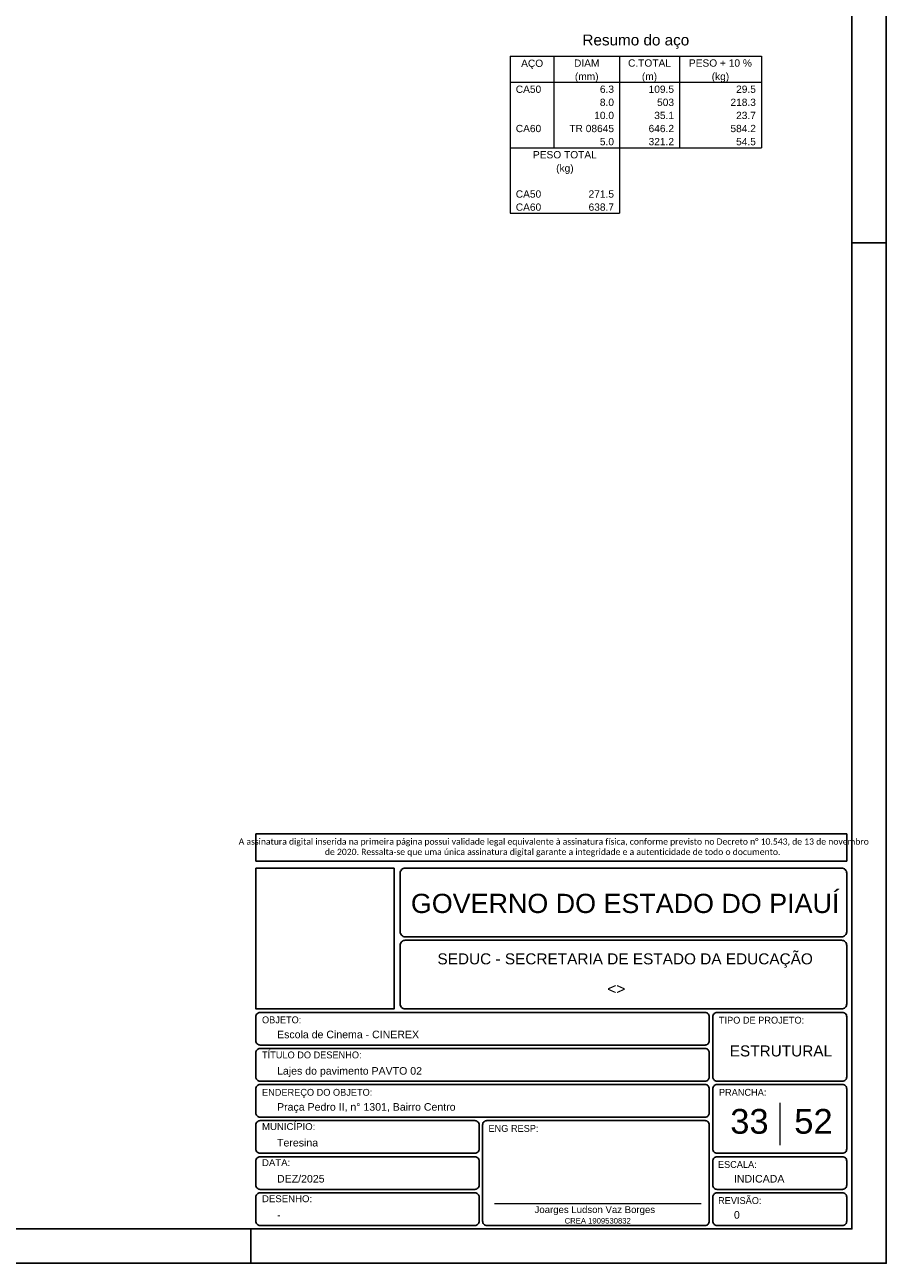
# Model space of a CAD drawing. Header units: millimetres. Extents: x 0 to 119, y 0 to 84.
# Tile 17 of 23: x 94 to 119, y 0 to 36. Entities that reach past the tile are written whole.
import ezdxf

# ---------------------------------------------------------------- set-up
doc = ezdxf.new("R2010")
doc.units = ezdxf.units.MM
doc.header["$MEASUREMENT"] = 0
doc.linetypes.add('NULL', pattern=[0])
doc.layers.get('0').update_dxf_attribs({"lineweight": 18})
for name, color, linetype, lineweight in [('DT-Relação do aço', 9, 'Continuous', 5), ('Nível 1', 7, 'Continuous', 0), ('Textos', 7, 'Continuous', 9)]:
    doc.layers.add(name, color=color, linetype=linetype, lineweight=lineweight)
for name, color, linetype in [('Pena 01', 1, 'Continuous'), ('SEDUC_MARF', 1, 'Continuous'), ('SEDUC_MARGG', 7, 'Continuous'), ('SEDUC_TXT01', 1, 'Continuous'), ('SEDUC_TXT02', 2, 'Continuous'), ('SEDUC_TXT05', 5, 'Continuous')]:
    doc.layers.add(name, color=color, linetype=linetype)
doc.styles.add('Arial', font='txt')
doc.styles.add('Calibri', font='txt')
doc.styles.add('TwCenMT', font='txt')

msp = doc.modelspace()

# ---------------------------------------------------------------- linework, layer by layer
msp.add_line((107.4964, 1.7423), (113.5173, 1.7423))
at = {"layer": 'DT-Relação do aço', "linetype": 'Continuous'}
for p, q in [((107.9573, 35.1343), (115.2644, 35.1343)), ((107.9573, 35.1343), (107.9573, 34.3718)), ((109.2281, 35.1343), (109.2281, 34.3718)), ((111.1343, 35.1343), (111.1343, 34.3718)), ((112.8817, 35.1343), (112.8817, 34.3718)), ((115.2644, 35.1343), (115.2644, 34.3718)), ((107.9573, 34.3718), (115.2644, 34.3718)), ((107.9573, 34.3718), (107.9573, 32.4656)), ((109.2281, 34.3718), (109.2281, 32.4656)), ((111.1343, 34.3718), (111.1343, 32.4656)), ((112.8817, 34.3718), (112.8817, 32.4656)), ((115.2644, 34.3718), (115.2644, 32.4656)), ((107.9573, 32.4656), (115.2644, 32.4656)), ((107.9573, 32.4656), (107.9573, 31.3219)), ((111.1343, 32.4656), (111.1343, 31.3219)), ((107.9573, 31.3219), (107.9573, 30.5594)), ((111.1343, 31.3219), (111.1343, 30.5594)), ((107.9573, 30.5594), (111.1343, 30.5594))]:
    msp.add_line(p, q, dxfattribs=at)
at = {"layer": 'Nível 1'}
msp.add_line((115.8, 4.6717), (115.8, 3.4409), dxfattribs=at)
at = {"layer": 'Pena 01'}
for p, q in [((100.55, 12.4952), (117.7575, 12.4952)), ((100.55, 12.4952), (100.55, 11.6972)), ((117.7575, 12.4952), (117.7575, 11.6972)), ((100.55, 11.6972), (117.7575, 11.6972))]:
    msp.add_line(p, q, dxfattribs=at)
at = {"layer": 'SEDUC_MARF'}
for p, q in [((117.9, 29.7), (118.9, 29.7)), ((100.4015, 1), (100.4015, 0))]:
    msp.add_line(p, q, dxfattribs=at)
for points in [[(118.9, 84.1), (0, 84.1), (0, 0), (118.9, 0)], [(100.55, 11.4972), (104.5747, 11.4972), (104.5747, 7.4), (100.55, 7.4)]]:
    msp.add_lwpolyline(points, close=True, dxfattribs=at)
for points in [[(104.9, 9.5), (117.6, 9.5, 0.4142136), (117.75, 9.65), (117.75, 9.65), (117.75, 11.35, 0.4142136), (117.6, 11.5), (117.6, 11.5), (104.9, 11.5, 0.4142136), (104.75, 11.35), (104.75, 11.35), (104.75, 9.65, 0.4142136), (104.9, 9.5), (104.9, 9.5)], [(104.9, 7.4), (117.6, 7.4, 0.4142136), (117.75, 7.55), (117.75, 7.55), (117.75, 9.25, 0.4142136), (117.6, 9.4), (117.6, 9.4), (104.9, 9.4, 0.4142136), (104.75, 9.25), (104.75, 9.25), (104.75, 7.55, 0.4142136), (104.9, 7.4), (104.9, 7.4)], [(100.675, 7.3), (113.625, 7.3, -0.4142136), (113.75, 7.175), (113.75, 7.175), (113.75, 6.475, -0.4142136), (113.625, 6.35), (113.625, 6.35), (100.675, 6.35, -0.4142136), (100.55, 6.475), (100.55, 6.475), (100.55, 7.175, -0.4142136), (100.675, 7.3), (100.675, 7.3)], [(113.975, 5.3), (117.625, 5.3, 0.4142136), (117.75, 5.425), (117.75, 5.425), (117.75, 7.175, 0.4142136), (117.625, 7.3), (117.625, 7.3), (113.975, 7.3, 0.4142136), (113.85, 7.175), (113.85, 7.175), (113.85, 5.425, 0.4142136), (113.975, 5.3), (113.975, 5.3)], [(100.675, 6.25), (113.625, 6.25, -0.4142136), (113.75, 6.125), (113.75, 6.125), (113.75, 5.425, -0.4142136), (113.625, 5.3), (113.625, 5.3), (100.675, 5.3, -0.4142136), (100.55, 5.425), (100.55, 5.425), (100.55, 6.125, -0.4142136), (100.675, 6.25), (100.675, 6.25)], [(100.675, 5.2), (113.625, 5.2, -0.4142136), (113.75, 5.075), (113.75, 5.075), (113.75, 4.375, -0.4142136), (113.625, 4.25), (113.625, 4.25), (100.675, 4.25, -0.4142136), (100.55, 4.375), (100.55, 4.375), (100.55, 5.075, -0.4142136), (100.675, 5.2), (100.675, 5.2)], [(113.975, 3.2), (117.625, 3.2, 0.4142136), (117.75, 3.325), (117.75, 3.325), (117.75, 5.075, 0.4142136), (117.625, 5.2), (117.625, 5.2), (113.975, 5.2, 0.4142136), (113.85, 5.075), (113.85, 5.075), (113.85, 3.325, 0.4142136), (113.975, 3.2), (113.975, 3.2)], [(100.675, 4.15), (106.925, 4.15, -0.4142136), (107.05, 4.025), (107.05, 4.025), (107.05, 3.325, -0.4142136), (106.925, 3.2), (106.925, 3.2), (100.675, 3.2, -0.4142136), (100.55, 3.325), (100.55, 3.325), (100.55, 4.025, -0.4142136), (100.675, 4.15), (100.675, 4.15)], [(107.275, 4.15), (113.625, 4.15, -0.4142136), (113.75, 4.025), (113.75, 4.025), (113.75, 1.225, -0.4142136), (113.625, 1.1), (113.625, 1.1), (107.275, 1.1, -0.4142136), (107.15, 1.225), (107.15, 1.225), (107.15, 4.025, -0.4142136), (107.275, 4.15), (107.275, 4.15)], [(100.675, 3.1), (106.925, 3.1, -0.4142136), (107.05, 2.975), (107.05, 2.975), (107.05, 2.275, -0.4142136), (106.925, 2.15), (106.925, 2.15), (100.675, 2.15, -0.4142136), (100.55, 2.275), (100.55, 2.275), (100.55, 2.975, -0.4142136), (100.675, 3.1), (100.675, 3.1)], [(113.975, 3.1), (117.625, 3.1, -0.4142136), (117.75, 2.975), (117.75, 2.975), (117.75, 2.275, -0.4142136), (117.625, 2.15), (117.625, 2.15), (113.975, 2.15, -0.4142136), (113.85, 2.275), (113.85, 2.275), (113.85, 2.975, -0.4142136), (113.975, 3.1), (113.975, 3.1)], [(100.675, 2.05), (106.925, 2.05, -0.4142136), (107.05, 1.925), (107.05, 1.925), (107.05, 1.225, -0.4142136), (106.925, 1.1), (106.925, 1.1), (100.675, 1.1, -0.4142136), (100.55, 1.225), (100.55, 1.225), (100.55, 1.925, -0.4142136), (100.675, 2.05), (100.675, 2.05)], [(113.975, 2.05), (117.625, 2.05, -0.4142136), (117.75, 1.925), (117.75, 1.925), (117.75, 1.225, -0.4142136), (117.625, 1.1), (117.625, 1.1), (113.975, 1.1, -0.4142136), (113.85, 1.225), (113.85, 1.225), (113.85, 1.925, -0.4142136), (113.975, 2.05), (113.975, 2.05)]]:
    msp.add_lwpolyline(points, format="xyb", dxfattribs=at)
at = {"layer": 'SEDUC_MARGG'}
msp.add_lwpolyline([(2.5, 1), (117.9, 1), (117.9, 83.1), (2.5, 83.1), (2.5, 1)], dxfattribs=at)

# ---------------------------------------------------------------- texts
at = {"layer": 'DT-Relação do aço', "color": 7, "linetype": 'NULL', "line_spacing_factor": 0.9, "style": 'Arial'}
for s, insert, char_height, width, attachment_point in [('Resumo do aço', (111.6109, 35.3461), 0.3177, 6.163437, 8), ('AÇO', (108.5927, 34.753), 0.2118, 1.256855, 8), ('DIAM', (110.1812, 34.8229), 0.2118, 1.45, 8), ('C.TOTAL', (112.008, 34.8229), 0.2118, 2.449141, 8), ('PESO + 10 %', (114.0731, 34.8229), 0.2118, 3.594697, 8), ('(mm)', (110.1812, 34.3718), 0.2118, 1.352578, 8), ('(m)', (112.008, 34.3718), 0.2118, 0.869434, 8), ('(kg)', (114.0731, 34.3718), 0.2118, 0.998857, 8), ('CA50', (108.1162, 34.0604), 0.2118, 1.45085, 7), ('6.3', (110.9755, 34.0604), 0.2118, 0.806279, 9), ('109.5', (112.7228, 34.0604), 0.2118, 1.451416, 9), ('29.5', (115.1056, 34.0604), 0.2118, 1.128848, 9), ('8.0', (110.9755, 33.6792), 0.2118, 0.806279, 9), ('503', (112.7228, 33.6792), 0.2118, 0.967705, 9), ('218.3', (115.1056, 33.6792), 0.2118, 1.451416, 9), ('10.0', (110.9755, 33.2979), 0.2118, 1.128848, 9), ('35.1', (112.7228, 33.2979), 0.2118, 1.128848, 9), ('23.7', (115.1056, 33.2979), 0.2118, 1.128848, 9), ('CA60', (108.1162, 32.9167), 0.2118, 1.45085, 7), ('TR 08645', (110.9755, 32.9167), 0.2118, 2.547129, 9), ('646.2', (112.7228, 32.9167), 0.2118, 1.451416, 9), ('584.2', (115.1056, 32.9167), 0.2118, 1.451416, 9), ('5.0', (110.9755, 32.5355), 0.2118, 0.806279, 9), ('321.2', (112.7228, 32.5355), 0.2118, 1.451416, 9), ('54.5', (115.1056, 32.5355), 0.2118, 1.128848, 9), ('PESO TOTAL', (109.5458, 32.1542), 0.2118, 3.641992, 8), ('(kg)', (109.5458, 31.7031), 0.2118, 0.998857, 8), ('CA50', (108.1162, 31.0105), 0.2118, 1.45085, 7), ('271.5', (110.9755, 31.0105), 0.2118, 1.451416, 9), ('CA60', (108.1162, 30.6293), 0.2118, 1.45085, 7), ('638.7', (110.9755, 30.6293), 0.2118, 1.451416, 9)]:
    msp.add_mtext(s, dxfattribs=dict(at, insert=insert, char_height=char_height, width=width, attachment_point=attachment_point))
at = {"layer": 'Pena 01', "color": 3, "linetype": 'NULL', "insert": (109.1898, 12.0983), "char_height": 0.1803712, "width": 18.645941, "attachment_point": 5, "style": 'Calibri'}
msp.add_mtext(' A assinatura digital inserida na primeira página possui validade legal equivalente à assinatura física, conforme previsto no Decreto n%%d 10.543, de 13 de novembro de 2020. Ressalta-se que uma única assinatura digital garante a integridade e a autenticidade de todo o documento.', dxfattribs=at)
at = {"layer": 'SEDUC_TXT01', "linetype": 'NULL', "char_height": 0.2, "width": 17.8054, "attachment_point": 1}
for s, insert, style in [('OBJETO:', (100.7294, 7.1834), 'TwCenMT'), ('TIPO DE PROJETO:', (114.0294, 7.1739), 'TwCenMT'), ('TÍTULO DO DESENHO:', (100.7294, 6.1626), 'TwCenMT'), ('ENDEREÇO DO OBJETO:', (100.7294, 5.0739), 'TwCenMT'), ('PRANCHA:', (114.0294, 5.0739), 'TwCenMT'), ('MUNICÍPIO:', (100.7288, 4.0771), 'Arial'), ('ENG RESP:', (107.3208, 4.0239), 'TwCenMT'), ('DATA:', (100.7288, 3.0271), 'Arial'), ('ESCALA:', (114.0004, 2.9739), 'TwCenMT'), ('DESENHO:', (100.7288, 1.9771), 'Arial'), ('REVISÃO:', (114.0054, 1.9239), 'TwCenMT')]:
    msp.add_mtext(s, dxfattribs=dict(at, insert=insert, style=style))
at = {"layer": 'SEDUC_TXT02', "linetype": 'NULL', "attachment_point": 8, "line_spacing_factor": 0.9, "style": 'Arial'}
for s, insert, char_height, width in [('SEDUC - SECRETARIA DE ESTADO DA EDUCAÇÃO ', (111.3, 8.6), 0.32, 21.758945), ('Joarges Ludson Vaz Borges', (110.4173, 1.4), 0.2, 7.035547), ('CREA 1909530832', (110.5015, 1.1528), 0.16, 3.791777)]:
    msp.add_mtext(s, dxfattribs=dict(at, insert=insert, char_height=char_height, width=width))
at = {"layer": 'SEDUC_TXT05', "linetype": 'NULL', "insert": (111.3, 10.1848), "char_height": 0.56, "width": 24.876973, "attachment_point": 8, "line_spacing_factor": 0.9, "style": 'Arial'}
msp.add_mtext('GOVERNO DO ESTADO DO PIAUÍ', dxfattribs=at)
at = {"layer": 'Textos', "linetype": 'NULL', "line_spacing_factor": 0.9, "style": 'Arial'}
for s, insert, char_height, width, attachment_point in [('<>', (111.0425, 7.8271), 0.32, 1.067813, 8), ('Escola de Cinema - CINEREX', (101.1671, 6.545), 0.22, 8.109531, 7), ('ESTRUTURAL', (115.8344, 6.0142), 0.32, 5.907383, 8), ('Lajes do pavimento PAVTO 02', (101.1671, 5.4224), 0.22, 8.277988, 7), ('33', (114.9181, 3.7594), 0.72, 2.264609, 8), ('52', (116.7818, 3.7594), 0.72, 2.264609, 8), ('Praça Pedro II, n%%d 1301, Bairro Centro', (101.1671, 4.3724), 0.22, 10.164414, 7), ('Teresina', (101.1671, 3.395), 0.22, 2.374375, 7), ('DEZ/2025', (101.1671, 2.345), 0.22, 2.741465, 7), ('INDICADA', (114.4671, 2.345), 0.22, 2.906992, 7), ('-', (101.1671, 1.295), 0.22, 0.239805, 7), ('0', (114.4671, 1.295), 0.22, 0.373691, 7)]:
    msp.add_mtext(s, dxfattribs=dict(at, insert=insert, char_height=char_height, width=width, attachment_point=attachment_point))

doc.saveas('drawing.dxf')
